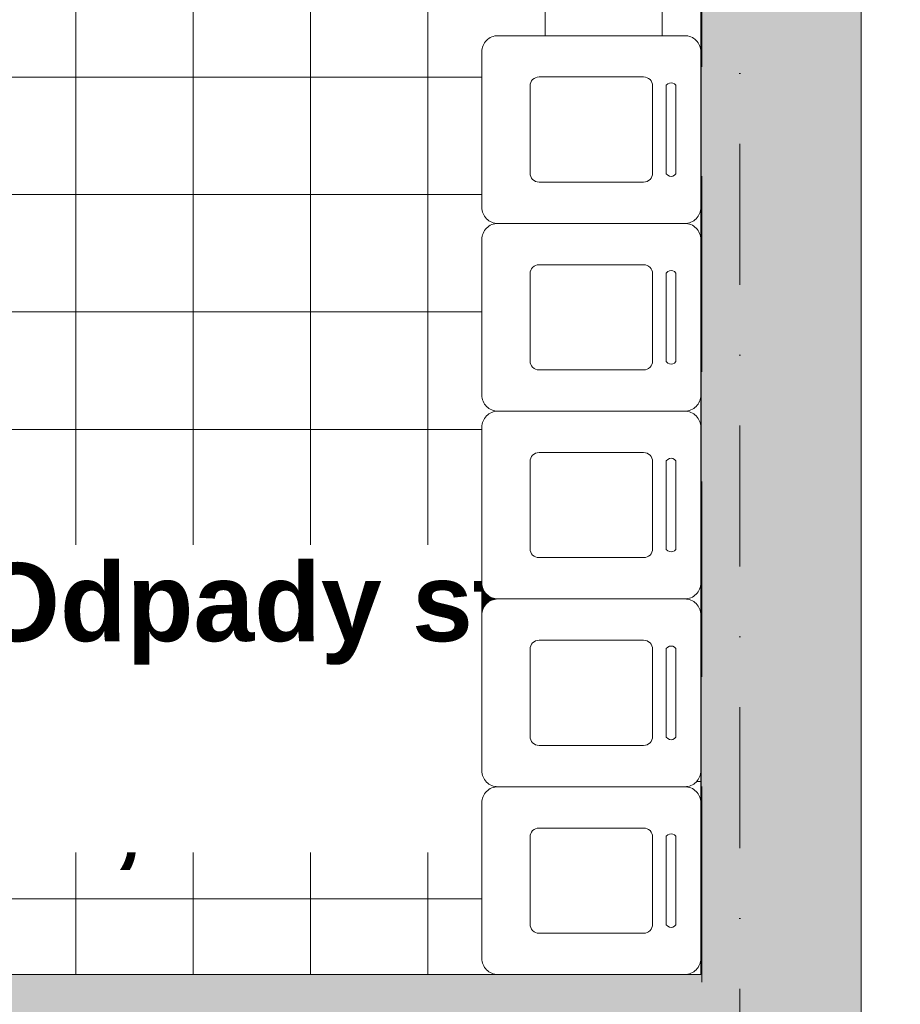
# Model space of a CAD drawing. Header units: millimetres. Extents: x 7523222 to 7678971, y 5352079 to 5786624.
# Tile 88 of 92: x 7567079 to 7569330, y 5776176 to 5778693. Entities that reach past the tile are written whole.
import ezdxf
from ezdxf.enums import TextEntityAlignment as Align

# ---------------------------------------------------------------- set-up
doc = ezdxf.new("R2010")
doc.units = ezdxf.units.MM
doc.header["$MEASUREMENT"] = 0
for name, pattern in [('Kropki i Kreski', [720, 360, -180, 0, -180]), ('Przerywana długa', [780, 500, -280]), ('Wipeout_Contour', [1000, 0, -1000])]:
    doc.linetypes.add(name, pattern=pattern)
for name, color, linetype in [('Nowe_2025-08-14 Strefy', 7, 'Continuous'), ('Nowe_220-A Ściany wewnętrzne', 7, 'Continuous'), ('Nowe_280-A Dachy Powłoki', 7, 'Continuous'), ('Nowe_299-A Wymiary opisy PB', 7, 'Continuous'), ('Nowe_320-W Umeblowanie', 7, 'Continuous'), ('Nowe_410-K Osie', 7, 'Continuous'), ('Nowe_420-K Ściany', 7, 'Continuous'), ('Nowe_460-K Stropy', 7, 'Continuous')]:
    doc.layers.add(name, color=color, linetype=linetype)
for name, color, linetype, lineweight, true_color in [('Nowe_2025-08-14 Strefy_Nr_pióra__234', 7, 'Continuous', 0, 0xe8e8e8), ('Nowe_280-A Dachy Powłoki_Nr_pióra__61', 7, 'Continuous', 13, 0x6a6a6a), ('Nowe_299-A Wymiary opisy PB_Nr_pióra__45', 7, 'Continuous', 15, 0x40a5ff), ('Nowe_299-A Wymiary opisy PB_Nr_pióra__85', 7, 'Continuous', 13, 0x80c2ff), ('Nowe_410-K Osie_Nr_pióra__5', 7, 'Continuous', 13, 0x40a5ff)]:
    doc.layers.add(name, color=color, linetype=linetype, lineweight=lineweight, true_color=true_color)
for name, color, linetype, lineweight in [('Nowe_220-A Ściany wewnętrzne_Nr_pióra__47', 7, 'Continuous', 15), ('Nowe_299-A Wymiary opisy PB_Nr_pióra__6', 5, 'Continuous', 13), ('Nowe_320-W Umeblowanie_Nr_pióra__2', 8, 'Continuous', 13), ('Nowe_410-K Osie_Nr_pióra__1', 7, 'Continuous', 13), ('Nowe_420-K Ściany_Nr_pióra__21', 7, 'Continuous', 25), ('Nowe_420-K Ściany_Nr_pióra__47', 7, 'Continuous', 15), ('Nowe_460-K Stropy_Nr_pióra__89', 7, 'Continuous', 13), ('Nowe_Metryczki pomieszczeń Archicada_Nr_pióra__6', 5, 'Continuous', 13)]:
    doc.layers.add(name, color=color, linetype=linetype, lineweight=lineweight)
doc.styles.add('STYL_AUTOMATYCZNY_1', font='arial.ttf')
doc.styles.add('STYL_AUTOMATYCZNY_2', font='arial.ttf')
doc.styles.add('STYL_AUTOMATYCZNY_3', font='arial.ttf')
doc.dimstyles.new('STYL_AUTOMATYCZNY__1', dxfattribs={"dimtxt": 200, "dimasz": 95, "dimexe": 0.18, "dimexo": 0.0625, "dimgap": 0, "dimtad": 1, "dimdec": 1, "dimlfac": 0.1, "dimzin": 0, "dimdsep": 46, "dimtxsty": 'STYL_AUTOMATYCZNY_2', "dimblk": 'ARROWHEAD_2', "dimblk1": 'ARROWHEAD_2', "dimblk2": 'ARROWHEAD_2', "dimcen": 0.09, "dimclrd": 256, "dimclre": 256, "dimclrt": 5, "dimadec": 1, "dimazin": 0, "dimtfac": 1, "dimtdec": 4, "dimtmove": 0, "dimatfit": 3, "dimfxl": 0, "dimtolj": 1, "dimtzin": 0, "dimarcsym": 0})
doc.dimstyles.new('STYL_AUTOMATYCZNY__2', dxfattribs={"dimtxt": 200, "dimasz": 95, "dimexe": 0.18, "dimexo": 0.0625, "dimgap": 0, "dimtad": 1, "dimtih": 1, "dimtoh": 1, "dimdec": 1, "dimlfac": 0.1, "dimzin": 0, "dimdsep": 46, "dimtxsty": 'STYL_AUTOMATYCZNY_2', "dimblk": 'ARROWHEAD_2', "dimblk1": 'ARROWHEAD_2', "dimblk2": 'ARROWHEAD_2', "dimcen": 0.09, "dimclrd": 256, "dimclre": 256, "dimclrt": 5, "dimadec": 1, "dimazin": 0, "dimtfac": 1, "dimtdec": 4, "dimtmove": 0, "dimatfit": 3, "dimfxl": 0, "dimtolj": 1, "dimtzin": 0, "dimarcsym": 0})

# ---------------------------------------------------------------- blocks, each defined once
blk = doc.blocks.new('Odpady stałe__10', base_point=(7567825.6, 5776957.4))
at = {"color": 254, "linetype": 'Wipeout_Contour', "lineweight": 0, "ltscale": 38084770.19731773}
blk.add_wipeout([(7566823, 5779039.3), (7566823, 5776252.5), (7568820.3, 5776252.5), (7568820.3, 5779035.6)], dxfattribs=at).dxf.layer = 'Nowe_2025-08-14 Strefy'
at = {"layer": 'Nowe_2025-08-14 Strefy_Nr_pióra__234', "linetype": 'Continuous', "lineweight": 0, "true_color": 0xe8e8e8}
h = blk.add_hatch(dxfattribs=at)
h.set_pattern_fill('Siatka_30x30', color=254, style=0, pattern_type=2)
h.set_pattern_definition([(0, (7567821.66, 5777645.88), (0, 300), []), (90, (7567821.66, 5777645.88), (-300, 0), [])])
h.paths.add_polyline_path([(7566823, 5779039.3), (7566823, 5776252.5), (7568820.3, 5776252.5), (7568820.3, 5779035.6)])
at = {"layer": 'Nowe_Metryczki pomieszczeń Archicada_Nr_pióra__6', "color": 5, "lineweight": 13, "insert": (7567064.3, 5776963.1), "char_height": 300, "attachment_point": 1, "style": 'STYL_AUTOMATYCZNY_2'}
blk.add_mtext('\\A1;{\\pql;\\pt0,4600;\\fArial|b0|i0|c238|p0;\\W1.000000;5,6\\fArial|b0|i0|c238|p0;\\W1.000000;\\A1{\\H.66x;\\S^  ;}\\fArial|b0|i0|c238|p0;\\W1.000000; m\\fArial|b0|i0|c238|p0;\\W1.000000;\\A1{\\H.66x;\\S2^  ;}}', dxfattribs=at)
at = {"color": 254, "linetype": 'Wipeout_Contour', "lineweight": 0, "ltscale": 38083113.49086294}
blk.add_wipeout([(7566964.3, 5777350.2), (7566964.3, 5776564.5), (7568686.8, 5776564.5), (7568686.8, 5777350.2)], dxfattribs=at).dxf.layer = 'Nowe_2025-08-14 Strefy'
at = {"layer": 'Nowe_Metryczki pomieszczeń Archicada_Nr_pióra__6', "color": 5, "lineweight": 13, "insert": (7566964.3, 5777304.5), "char_height": 200, "attachment_point": 1, "style": 'STYL_AUTOMATYCZNY_1'}
blk.add_mtext('\\A1;{\\pql;\\pt0,600;\\fArial|b1|i0|c238|p0;\\W1.000000;Odpady stałe\\fArial|b1|i0|c238|p0;\\W1.000000;\\A1{\\H.66x;\\S^  ;}\\fArial|b1|i0|c238|p0;\\W1.000000;\\fArial|b1|i0|c238|p0;\\W1.000000;\\A1{\\H.66x;\\S^  ;}}', dxfattribs=at)
blk = doc.blocks.new('Strop_2', base_point=(7545569.3, 5765440.7))
at = {"layer": 'Nowe_460-K Stropy_Nr_pióra__89', "color": 7, "linetype": 'Continuous', "lineweight": 13, "flags": 128}
blk.add_lwpolyline([(7545569.3, 5765440.7), (7545570.4, 5774069.3), (7545569.9, 5774225), (7550411, 5775591.3), (7550367.5, 5775745.3), (7563478, 5779445.6), (7569230.3, 5779445.6), (7569230.3, 5760535.6), (7563002.9, 5760535.6), (7547524.7, 5764890.6), (7545824.4, 5765369)], close=True, dxfattribs=at)
blk = doc.blocks.new('Ściana_2', base_point=(7568920.3, 5779135.6))
at = {"layer": 'Nowe_420-K Ściany', "linetype": 'Continuous', "lineweight": 0, "true_color": 0x000000}
for points in [[(7569210.3, 5779425.6), (7569210.3, 5773072), (7569230.3, 5773060.4), (7569230.3, 5779425.6)], [(7569170.3, 5779385.6), (7569170.3, 5773095.2), (7569210.3, 5773072), (7569210.3, 5779385.6)], [(7569020.3, 5779235.6), (7569020.3, 5773182), (7569170.3, 5773095.2), (7569170.3, 5779235.6)], [(7568820.3, 5779035.6), (7568820.3, 5773297.8), (7569020.3, 5773299.1), (7569020.3, 5779035.6)]]:
    blk.add_hatch(color=18, dxfattribs=at).paths.add_polyline_path(points)
at = {"layer": 'Nowe_420-K Ściany_Nr_pióra__21', "color": 7, "linetype": 'Continuous', "lineweight": 25, "flags": 128}
blk.add_lwpolyline([(7568820.3, 5779035.6), (7568820.3, 5776252.5)], dxfattribs=at)
at = {"layer": 'Nowe_420-K Ściany_Nr_pióra__47', "color": 7, "linetype": 'Continuous', "lineweight": 15, "flags": 128}
blk.add_lwpolyline([(7569230.3, 5773060.4), (7569230.3, 5779445.6)], dxfattribs=at)
blk = doc.blocks.new('Ściana_7', base_point=(7563560.7, 5776252.5))
at = {"layer": 'Nowe_220-A Ściany wewnętrzne', "linetype": 'Continuous', "lineweight": 0, "true_color": 0x000000}
for points in [[(7568820.3, 5776252.5), (7566823, 5776252.5), (7566823, 5776242.5), (7568820.3, 5776242.5)], [(7568820.3, 5776242.5), (7566823, 5776242.5), (7566823, 5776122.5), (7568820.3, 5776122.5)]]:
    blk.add_hatch(color=18, dxfattribs=at).paths.add_polyline_path(points)
at = {"layer": 'Nowe_220-A Ściany wewnętrzne_Nr_pióra__47', "color": 7, "linetype": 'Continuous', "lineweight": 15, "flags": 128}
blk.add_lwpolyline([(7568820.3, 5776252.5), (7566823, 5776252.5)], dxfattribs=at)
blk = doc.blocks.new('Dach_1', base_point=(7545724.4, 5763108.3))
at = {"layer": 'Nowe_280-A Dachy Powłoki_Nr_pióra__61', "color": 251, "linetype": 'Przerywana długa', "lineweight": 13, "true_color": 0x6a6a6a, "flags": 128}
for points in [[(7569230.3, 5779445.6), (7569230.3, 5760225.6)], [(7568822.9, 5760633), (7568822.9, 5779038.4)]]:
    blk.add_lwpolyline(points, dxfattribs=at)
blk = doc.blocks.new('Standardowy znacznik osi[41]', base_point=(7568920.3, 5781536.1))
at = {"layer": 'Nowe_410-K Osie_Nr_pióra__5', "color": 161, "linetype": 'Kropki i Kreski', "lineweight": 13, "true_color": 0x40a5ff}
blk.add_line((7568920.3, 5780536.1), (7568920.3, 5759403.4), dxfattribs=at)
at = {"layer": 'Nowe_410-K Osie_Nr_pióra__1', "color": 7, "lineweight": 13, "style": 'STYL_AUTOMATYCZNY_3'}
for tag, p in [('AC_MarkerText_1_0', (7568920.3, 5782111.1)), ('AC_MarkerText_1_1', (7568920.3, 5758178.4))]:
    blk.add_attdef(tag, text='', height=350, dxfattribs=at).set_placement(p, align=Align.TOP_CENTER)
blk = doc.blocks.new('Pojemnik na śmieci 02 27[182]', base_point=(7568540.3, 5776492.5))
at = {"color": 254, "linetype": 'Wipeout_Contour', "lineweight": 0, "ltscale": 228505545.9425753}
blk.add_wipeout([(7568820.3, 5776293.5), (7568820.3, 5776691.5), (7568820.3, 5776691.5), (7568814.8, 5776712), (7568799.8, 5776727), (7568779.3, 5776732.5), (7568779.3, 5776732.5), (7568301.3, 5776732.5), (7568301.3, 5776732.5), (7568280.8, 5776727), (7568265.8, 5776712), (7568260.3, 5776691.5), (7568260.3, 5776691.5), (7568260.3, 5776293.5), (7568260.3, 5776293.5), (7568265.8, 5776273), (7568280.8, 5776258), (7568301.3, 5776252.5), (7568301.3, 5776252.5), (7568779.3, 5776252.5), (7568779.3, 5776252.5), (7568799.8, 5776258), (7568814.8, 5776273)], dxfattribs=at).dxf.layer = 'Nowe_320-W Umeblowanie'
at = {"layer": 'Nowe_320-W Umeblowanie_Nr_pióra__2', "color": 8, "linetype": 'Continuous', "lineweight": 13, "flags": 128}
blk.add_lwpolyline([(7568820.3, 5776293.5, -0.414214), (7568779.3, 5776252.5), (7568301.3, 5776252.5, -0.414214), (7568260.3, 5776293.5), (7568260.3, 5776691.5, -0.414214), (7568301.3, 5776732.5), (7568779.3, 5776732.5, -0.414214), (7568820.3, 5776691.5)], format="xyb", close=True, dxfattribs=at)
at = {"color": 254, "linetype": 'Wipeout_Contour', "lineweight": 0, "ltscale": 190421288.244471}
blk.add_wipeout([(7568697.1, 5776381), (7568697.1, 5776603.9), (7568697.1, 5776603.9), (7568690.4, 5776620.1), (7568674.1, 5776626.9), (7568674.1, 5776626.9), (7568406.5, 5776626.9), (7568406.5, 5776626.9), (7568390.2, 5776620.1), (7568383.5, 5776603.9), (7568383.5, 5776603.9), (7568383.5, 5776381), (7568383.5, 5776381), (7568390.2, 5776364.8), (7568406.5, 5776358.1), (7568406.5, 5776358.1), (7568674.1, 5776358.1), (7568674.1, 5776358.1), (7568690.4, 5776364.8)], dxfattribs=at).dxf.layer = 'Nowe_320-W Umeblowanie'
at = {"color": 254, "linetype": 'Wipeout_Contour', "lineweight": 0, "ltscale": 133297172.0843474}
blk.add_wipeout([(7568731.8, 5776379.3), (7568735.8, 5776375.7), (7568740, 5776373.5), (7568744.3, 5776372.7), (7568748.6, 5776373.5), (7568752.8, 5776375.7), (7568756.8, 5776379.3), (7568756.8, 5776605.7), (7568752.8, 5776609.3), (7568748.6, 5776611.5), (7568744.3, 5776612.2), (7568740, 5776611.5), (7568735.8, 5776609.3), (7568731.8, 5776605.7)], dxfattribs=at).dxf.layer = 'Nowe_320-W Umeblowanie'
at = {"layer": 'Nowe_320-W Umeblowanie_Nr_pióra__2', "color": 8, "linetype": 'Continuous', "lineweight": 13, "flags": 128}
blk.add_lwpolyline([(7568697.1, 5776381, -0.414214), (7568674.1, 5776358.1), (7568406.5, 5776358.1, -0.414214), (7568383.5, 5776381), (7568383.5, 5776603.9, -0.414214), (7568406.5, 5776626.9), (7568674.1, 5776626.9, -0.414214), (7568697.1, 5776603.9)], format="xyb", close=True, dxfattribs=at)
blk.add_lwpolyline([(7568731.8, 5776379.3), (7568735.8, 5776375.7), (7568740, 5776373.5), (7568744.3, 5776372.7), (7568748.6, 5776373.5), (7568752.8, 5776375.7), (7568756.8, 5776379.3), (7568756.8, 5776605.7), (7568752.8, 5776609.3), (7568748.6, 5776611.5), (7568744.3, 5776612.2), (7568740, 5776611.5), (7568735.8, 5776609.3), (7568731.8, 5776605.7)], close=True, dxfattribs=at)
blk = doc.blocks.new('Pojemnik na śmieci 02 27[183]', base_point=(7568540.3, 5776972.5))
at = {"color": 254, "linetype": 'Wipeout_Contour', "lineweight": 0, "ltscale": 228512535.384285}
blk.add_wipeout([(7568820.3, 5776773.5), (7568820.3, 5777171.5), (7568820.3, 5777171.5), (7568814.8, 5777192), (7568799.8, 5777207), (7568779.3, 5777212.5), (7568779.3, 5777212.5), (7568301.3, 5777212.5), (7568301.3, 5777212.5), (7568280.8, 5777207), (7568265.8, 5777192), (7568260.3, 5777171.5), (7568260.3, 5777171.5), (7568260.3, 5776773.5), (7568260.3, 5776773.5), (7568265.8, 5776753), (7568280.8, 5776738), (7568301.3, 5776732.5), (7568301.3, 5776732.5), (7568779.3, 5776732.5), (7568779.3, 5776732.5), (7568799.8, 5776738), (7568814.8, 5776753)], dxfattribs=at).dxf.layer = 'Nowe_320-W Umeblowanie'
at = {"layer": 'Nowe_320-W Umeblowanie_Nr_pióra__2', "color": 8, "linetype": 'Continuous', "lineweight": 13, "flags": 128}
blk.add_lwpolyline([(7568820.3, 5776773.5, -0.414214), (7568779.3, 5776732.5), (7568301.3, 5776732.5, -0.414214), (7568260.3, 5776773.5), (7568260.3, 5777171.5, -0.414214), (7568301.3, 5777212.5), (7568779.3, 5777212.5, -0.414214), (7568820.3, 5777171.5)], format="xyb", close=True, dxfattribs=at)
at = {"color": 254, "linetype": 'Wipeout_Contour', "lineweight": 0, "ltscale": 190427112.7792299}
blk.add_wipeout([(7568697.1, 5776861), (7568697.1, 5777083.9), (7568697.1, 5777083.9), (7568690.4, 5777100.1), (7568674.1, 5777106.9), (7568674.1, 5777106.9), (7568406.5, 5777106.9), (7568406.5, 5777106.9), (7568390.2, 5777100.1), (7568383.5, 5777083.9), (7568383.5, 5777083.9), (7568383.5, 5776861), (7568383.5, 5776861), (7568390.2, 5776844.8), (7568406.5, 5776838.1), (7568406.5, 5776838.1), (7568674.1, 5776838.1), (7568674.1, 5776838.1), (7568690.4, 5776844.8)], dxfattribs=at).dxf.layer = 'Nowe_320-W Umeblowanie'
at = {"color": 254, "linetype": 'Wipeout_Contour', "lineweight": 0, "ltscale": 133301249.1892379}
blk.add_wipeout([(7568731.8, 5776859.3), (7568735.8, 5776855.7), (7568740, 5776853.5), (7568744.3, 5776852.7), (7568748.6, 5776853.5), (7568752.8, 5776855.7), (7568756.8, 5776859.3), (7568756.8, 5777085.7), (7568752.8, 5777089.3), (7568748.6, 5777091.5), (7568744.3, 5777092.2), (7568740, 5777091.5), (7568735.8, 5777089.3), (7568731.8, 5777085.7)], dxfattribs=at).dxf.layer = 'Nowe_320-W Umeblowanie'
at = {"layer": 'Nowe_320-W Umeblowanie_Nr_pióra__2', "color": 8, "linetype": 'Continuous', "lineweight": 13, "flags": 128}
blk.add_lwpolyline([(7568697.1, 5776861, -0.414214), (7568674.1, 5776838.1), (7568406.5, 5776838.1, -0.414214), (7568383.5, 5776861), (7568383.5, 5777083.9, -0.414214), (7568406.5, 5777106.9), (7568674.1, 5777106.9, -0.414214), (7568697.1, 5777083.9)], format="xyb", close=True, dxfattribs=at)
blk.add_lwpolyline([(7568731.8, 5776859.3), (7568735.8, 5776855.7), (7568740, 5776853.5), (7568744.3, 5776852.7), (7568748.6, 5776853.5), (7568752.8, 5776855.7), (7568756.8, 5776859.3), (7568756.8, 5777085.7), (7568752.8, 5777089.3), (7568748.6, 5777091.5), (7568744.3, 5777092.2), (7568740, 5777091.5), (7568735.8, 5777089.3), (7568731.8, 5777085.7)], close=True, dxfattribs=at)
blk = doc.blocks.new('Pojemnik na śmieci 02 27[184]', base_point=(7568540.3, 5777452.5))
at = {"color": 254, "linetype": 'Wipeout_Contour', "lineweight": 0, "ltscale": 228519525.1929573}
blk.add_wipeout([(7568820.3, 5777253.5), (7568820.3, 5777651.5), (7568820.3, 5777651.5), (7568814.8, 5777672), (7568799.8, 5777687), (7568779.3, 5777692.5), (7568779.3, 5777692.5), (7568301.3, 5777692.5), (7568301.3, 5777692.5), (7568280.8, 5777687), (7568265.8, 5777672), (7568260.3, 5777651.5), (7568260.3, 5777651.5), (7568260.3, 5777253.5), (7568260.3, 5777253.5), (7568265.8, 5777233), (7568280.8, 5777218), (7568301.3, 5777212.5), (7568301.3, 5777212.5), (7568779.3, 5777212.5), (7568779.3, 5777212.5), (7568799.8, 5777218), (7568814.8, 5777233)], dxfattribs=at).dxf.layer = 'Nowe_320-W Umeblowanie'
at = {"layer": 'Nowe_320-W Umeblowanie_Nr_pióra__2', "color": 8, "linetype": 'Continuous', "lineweight": 13, "flags": 128}
blk.add_lwpolyline([(7568820.3, 5777253.5, -0.414214), (7568779.3, 5777212.5), (7568301.3, 5777212.5, -0.414214), (7568260.3, 5777253.5), (7568260.3, 5777651.5, -0.414214), (7568301.3, 5777692.5), (7568779.3, 5777692.5, -0.414214), (7568820.3, 5777651.5)], format="xyb", close=True, dxfattribs=at)
at = {"color": 254, "linetype": 'Wipeout_Contour', "lineweight": 0, "ltscale": 190432937.6197908}
blk.add_wipeout([(7568697.1, 5777341), (7568697.1, 5777563.9), (7568697.1, 5777563.9), (7568690.4, 5777580.1), (7568674.1, 5777586.9), (7568674.1, 5777586.9), (7568406.5, 5777586.9), (7568406.5, 5777586.9), (7568390.2, 5777580.1), (7568383.5, 5777563.9), (7568383.5, 5777563.9), (7568383.5, 5777341), (7568383.5, 5777341), (7568390.2, 5777324.8), (7568406.5, 5777318.1), (7568406.5, 5777318.1), (7568674.1, 5777318.1), (7568674.1, 5777318.1), (7568690.4, 5777324.8)], dxfattribs=at).dxf.layer = 'Nowe_320-W Umeblowanie'
at = {"color": 254, "linetype": 'Wipeout_Contour', "lineweight": 0, "ltscale": 133305326.5081904}
blk.add_wipeout([(7568731.8, 5777339.3), (7568735.8, 5777335.7), (7568740, 5777333.5), (7568744.3, 5777332.7), (7568748.6, 5777333.5), (7568752.8, 5777335.7), (7568756.8, 5777339.3), (7568756.8, 5777565.7), (7568752.8, 5777569.3), (7568748.6, 5777571.5), (7568744.3, 5777572.2), (7568740, 5777571.5), (7568735.8, 5777569.3), (7568731.8, 5777565.7)], dxfattribs=at).dxf.layer = 'Nowe_320-W Umeblowanie'
at = {"layer": 'Nowe_320-W Umeblowanie_Nr_pióra__2', "color": 8, "linetype": 'Continuous', "lineweight": 13, "flags": 128}
blk.add_lwpolyline([(7568697.1, 5777341, -0.414214), (7568674.1, 5777318.1), (7568406.5, 5777318.1, -0.414214), (7568383.5, 5777341), (7568383.5, 5777563.9, -0.414214), (7568406.5, 5777586.9), (7568674.1, 5777586.9, -0.414214), (7568697.1, 5777563.9)], format="xyb", close=True, dxfattribs=at)
blk.add_lwpolyline([(7568731.8, 5777339.3), (7568735.8, 5777335.7), (7568740, 5777333.5), (7568744.3, 5777332.7), (7568748.6, 5777333.5), (7568752.8, 5777335.7), (7568756.8, 5777339.3), (7568756.8, 5777565.7), (7568752.8, 5777569.3), (7568748.6, 5777571.5), (7568744.3, 5777572.2), (7568740, 5777571.5), (7568735.8, 5777569.3), (7568731.8, 5777565.7)], close=True, dxfattribs=at)
blk = doc.blocks.new('Pojemnik na śmieci 02 27[185]', base_point=(7568540.3, 5777932.5))
at = {"color": 254, "linetype": 'Wipeout_Contour', "lineweight": 0, "ltscale": 228526515.3685584}
blk.add_wipeout([(7568820.3, 5777733.5), (7568820.3, 5778131.5), (7568820.3, 5778131.5), (7568814.8, 5778152), (7568799.8, 5778167), (7568779.3, 5778172.5), (7568779.3, 5778172.5), (7568301.3, 5778172.5), (7568301.3, 5778172.5), (7568280.8, 5778167), (7568265.8, 5778152), (7568260.3, 5778131.5), (7568260.3, 5778131.5), (7568260.3, 5777733.5), (7568260.3, 5777733.5), (7568265.8, 5777713), (7568280.8, 5777698), (7568301.3, 5777692.5), (7568301.3, 5777692.5), (7568779.3, 5777692.5), (7568779.3, 5777692.5), (7568799.8, 5777698), (7568814.8, 5777713)], dxfattribs=at).dxf.layer = 'Nowe_320-W Umeblowanie'
at = {"layer": 'Nowe_320-W Umeblowanie_Nr_pióra__2', "color": 8, "linetype": 'Continuous', "lineweight": 13, "flags": 128}
blk.add_lwpolyline([(7568820.3, 5777733.5, -0.414214), (7568779.3, 5777692.5), (7568301.3, 5777692.5, -0.414214), (7568260.3, 5777733.5), (7568260.3, 5778131.5, -0.414214), (7568301.3, 5778172.5), (7568779.3, 5778172.5, -0.414214), (7568820.3, 5778131.5)], format="xyb", close=True, dxfattribs=at)
at = {"color": 254, "linetype": 'Wipeout_Contour', "lineweight": 0, "ltscale": 190438762.7661258}
blk.add_wipeout([(7568697.1, 5777821), (7568697.1, 5778043.9), (7568697.1, 5778043.9), (7568690.4, 5778060.1), (7568674.1, 5778066.9), (7568674.1, 5778066.9), (7568406.5, 5778066.9), (7568406.5, 5778066.9), (7568390.2, 5778060.1), (7568383.5, 5778043.9), (7568383.5, 5778043.9), (7568383.5, 5777821), (7568383.5, 5777821), (7568390.2, 5777804.8), (7568406.5, 5777798.1), (7568406.5, 5777798.1), (7568674.1, 5777798.1), (7568674.1, 5777798.1), (7568690.4, 5777804.8)], dxfattribs=at).dxf.layer = 'Nowe_320-W Umeblowanie'
at = {"color": 254, "linetype": 'Wipeout_Contour', "lineweight": 0, "ltscale": 133309404.0411853}
blk.add_wipeout([(7568731.8, 5777819.3), (7568735.8, 5777815.7), (7568740, 5777813.5), (7568744.3, 5777812.7), (7568748.6, 5777813.5), (7568752.8, 5777815.7), (7568756.8, 5777819.3), (7568756.8, 5778045.7), (7568752.8, 5778049.3), (7568748.6, 5778051.5), (7568744.3, 5778052.2), (7568740, 5778051.5), (7568735.8, 5778049.3), (7568731.8, 5778045.7)], dxfattribs=at).dxf.layer = 'Nowe_320-W Umeblowanie'
at = {"layer": 'Nowe_320-W Umeblowanie_Nr_pióra__2', "color": 8, "linetype": 'Continuous', "lineweight": 13, "flags": 128}
blk.add_lwpolyline([(7568697.1, 5777821, -0.414214), (7568674.1, 5777798.1), (7568406.5, 5777798.1, -0.414214), (7568383.5, 5777821), (7568383.5, 5778043.9, -0.414214), (7568406.5, 5778066.9), (7568674.1, 5778066.9, -0.414214), (7568697.1, 5778043.9)], format="xyb", close=True, dxfattribs=at)
blk.add_lwpolyline([(7568731.8, 5777819.3), (7568735.8, 5777815.7), (7568740, 5777813.5), (7568744.3, 5777812.7), (7568748.6, 5777813.5), (7568752.8, 5777815.7), (7568756.8, 5777819.3), (7568756.8, 5778045.7), (7568752.8, 5778049.3), (7568748.6, 5778051.5), (7568744.3, 5778052.2), (7568740, 5778051.5), (7568735.8, 5778049.3), (7568731.8, 5778045.7)], close=True, dxfattribs=at)
blk = doc.blocks.new('Pojemnik na śmieci 02 27[186]', base_point=(7568540.3, 5778412.5))
at = {"color": 254, "linetype": 'Wipeout_Contour', "lineweight": 0, "ltscale": 228533505.9110547}
blk.add_wipeout([(7568820.3, 5778213.5), (7568820.3, 5778611.5), (7568820.3, 5778611.5), (7568814.8, 5778632), (7568799.8, 5778647), (7568779.3, 5778652.5), (7568779.3, 5778652.5), (7568301.3, 5778652.5), (7568301.3, 5778652.5), (7568280.8, 5778647), (7568265.8, 5778632), (7568260.3, 5778611.5), (7568260.3, 5778611.5), (7568260.3, 5778213.5), (7568260.3, 5778213.5), (7568265.8, 5778193), (7568280.8, 5778178), (7568301.3, 5778172.5), (7568301.3, 5778172.5), (7568779.3, 5778172.5), (7568779.3, 5778172.5), (7568799.8, 5778178), (7568814.8, 5778193)], dxfattribs=at).dxf.layer = 'Nowe_320-W Umeblowanie'
at = {"layer": 'Nowe_320-W Umeblowanie_Nr_pióra__2', "color": 8, "linetype": 'Continuous', "lineweight": 13, "flags": 128}
blk.add_lwpolyline([(7568820.3, 5778213.5, -0.414214), (7568779.3, 5778172.5), (7568301.3, 5778172.5, -0.414214), (7568260.3, 5778213.5), (7568260.3, 5778611.5, -0.414214), (7568301.3, 5778652.5), (7568779.3, 5778652.5, -0.414214), (7568820.3, 5778611.5)], format="xyb", close=True, dxfattribs=at)
at = {"color": 254, "linetype": 'Wipeout_Contour', "lineweight": 0, "ltscale": 190444588.2182068}
blk.add_wipeout([(7568697.1, 5778301), (7568697.1, 5778523.9), (7568697.1, 5778523.9), (7568690.4, 5778540.1), (7568674.1, 5778546.9), (7568674.1, 5778546.9), (7568406.5, 5778546.9), (7568406.5, 5778546.9), (7568390.2, 5778540.1), (7568383.5, 5778523.9), (7568383.5, 5778523.9), (7568383.5, 5778301), (7568383.5, 5778301), (7568390.2, 5778284.8), (7568406.5, 5778278.1), (7568406.5, 5778278.1), (7568674.1, 5778278.1), (7568674.1, 5778278.1), (7568690.4, 5778284.8)], dxfattribs=at).dxf.layer = 'Nowe_320-W Umeblowanie'
at = {"color": 254, "linetype": 'Wipeout_Contour', "lineweight": 0, "ltscale": 133313481.7882031}
blk.add_wipeout([(7568731.8, 5778299.3), (7568735.8, 5778295.7), (7568740, 5778293.5), (7568744.3, 5778292.7), (7568748.6, 5778293.5), (7568752.8, 5778295.7), (7568756.8, 5778299.3), (7568756.8, 5778525.7), (7568752.8, 5778529.3), (7568748.6, 5778531.5), (7568744.3, 5778532.2), (7568740, 5778531.5), (7568735.8, 5778529.3), (7568731.8, 5778525.7)], dxfattribs=at).dxf.layer = 'Nowe_320-W Umeblowanie'
at = {"layer": 'Nowe_320-W Umeblowanie_Nr_pióra__2', "color": 8, "linetype": 'Continuous', "lineweight": 13, "flags": 128}
blk.add_lwpolyline([(7568697.1, 5778301, -0.414214), (7568674.1, 5778278.1), (7568406.5, 5778278.1, -0.414214), (7568383.5, 5778301), (7568383.5, 5778523.9, -0.414214), (7568406.5, 5778546.9), (7568674.1, 5778546.9, -0.414214), (7568697.1, 5778523.9)], format="xyb", close=True, dxfattribs=at)
blk.add_lwpolyline([(7568731.8, 5778299.3), (7568735.8, 5778295.7), (7568740, 5778293.5), (7568744.3, 5778292.7), (7568748.6, 5778293.5), (7568752.8, 5778295.7), (7568756.8, 5778299.3), (7568756.8, 5778525.7), (7568752.8, 5778529.3), (7568748.6, 5778531.5), (7568744.3, 5778532.2), (7568740, 5778531.5), (7568735.8, 5778529.3), (7568731.8, 5778525.7)], close=True, dxfattribs=at)
blk = doc.blocks.new('*D268', base_point=(6982742.1, 5361781.8))
at = {"layer": 'Nowe_299-A Wymiary opisy PB_Nr_pióra__45', "color": 161, "linetype": 'Continuous', "lineweight": 15, "true_color": 0x40a5ff}
for p, q in [((7570707.1, 5779409.5), (7570582.1, 5779481.7)), ((7570582.1, 5760261.7), (7570707.1, 5760189.5))]:
    blk.add_line(p, q, dxfattribs=at)
at = {"layer": 'Nowe_299-A Wymiary opisy PB_Nr_pióra__85', "color": 151, "linetype": 'Continuous', "lineweight": 13, "true_color": 0x80c2ff}
for p, q in [((7570644.6, 5779445.6), (7570644.6, 5779506.7)), ((7570738.4, 5779445.6), (7570550.9, 5779445.6)), ((7570644.6, 5760225.6), (7570644.6, 5779445.6)), ((7570738.4, 5760225.6), (7570550.9, 5760225.6)), ((7570644.6, 5760164.5), (7570644.6, 5760225.6))]:
    blk.add_line(p, q, dxfattribs=at)
at = {"layer": 'Nowe_299-A Wymiary opisy PB_Nr_pióra__6', "color": 5, "lineweight": 13, "insert": (7570604.6, 5769492.4), "char_height": 200, "attachment_point": 7, "rotation": 90, "style": 'STYL_AUTOMATYCZNY_2'}
blk.add_mtext('\\A1;{\\pql;\\fArial|b0|i0|c238|p0;\\W1.000000;1\xa0922}', dxfattribs=at)
blk = doc.blocks.new('ARROWHEAD_2')
at = {"color": 0, "linetype": 'Continuous', "lineweight": 0}
for p, q in [((-0.378, -0.655), (0.378, 0.655)), ((0, 0), (-1, 0))]:
    blk.add_line(p, q, dxfattribs=at)
blk = doc.blocks.new('*D271', base_point=(6982742.1, 5361781.8))
at = {"layer": 'Nowe_299-A Wymiary opisy PB_Nr_pióra__45', "color": 161, "linetype": 'Continuous', "lineweight": 15, "true_color": 0x40a5ff}
for p, q in [((7570342.1, 5779409.5), (7570217.1, 5779481.7)), ((7570217.1, 5773096.5), (7570342.1, 5773024.3))]:
    blk.add_line(p, q, dxfattribs=at)
at = {"layer": 'Nowe_299-A Wymiary opisy PB_Nr_pióra__85', "color": 151, "linetype": 'Continuous', "lineweight": 13, "true_color": 0x80c2ff}
for p, q in [((7570279.6, 5779445.6), (7570279.6, 5779506.7)), ((7570373.4, 5779445.6), (7570185.9, 5779445.6)), ((7570279.6, 5773060.4), (7570279.6, 5779445.6)), ((7570373.4, 5773060.4), (7570185.9, 5773060.4))]:
    blk.add_line(p, q, dxfattribs=at)
at = {"layer": 'Nowe_299-A Wymiary opisy PB_Nr_pióra__6', "color": 5, "lineweight": 13, "insert": (7570239.6, 5775909.8), "char_height": 200, "attachment_point": 7, "rotation": 90, "style": 'STYL_AUTOMATYCZNY_2'}
blk.add_mtext('\\A1;{\\pql;\\fArial|b0|i0|c238|p0;\\W1.000000;638,5}', dxfattribs=at)
blk = doc.blocks.new('*D278', base_point=(6982742.1, 5361781.8))
at = {"layer": 'Nowe_299-A Wymiary opisy PB_Nr_pióra__45', "color": 161, "linetype": 'Continuous', "lineweight": 15, "true_color": 0x40a5ff}
for p, q in [((7524916.3, 5758993), (7524844.1, 5758868)), ((7569194.2, 5758868), (7569266.4, 5758993))]:
    blk.add_line(p, q, dxfattribs=at)
at = {"layer": 'Nowe_299-A Wymiary opisy PB_Nr_pióra__85', "color": 151, "linetype": 'Continuous', "lineweight": 13, "true_color": 0x80c2ff}
for p, q in [((7524880.2, 5758836.7), (7524880.2, 5759024.2)), ((7569230.3, 5758836.7), (7569230.3, 5759024.2)), ((7524819, 5758930.5), (7524880.2, 5758930.5)), ((7524880.2, 5758930.5), (7569230.3, 5758930.5)), ((7569230.3, 5758930.5), (7569291.4, 5758930.5))]:
    blk.add_line(p, q, dxfattribs=at)
at = {"layer": 'Nowe_299-A Wymiary opisy PB_Nr_pióra__6', "color": 5, "lineweight": 13, "insert": (7546712, 5758970.5), "char_height": 200, "attachment_point": 7, "style": 'STYL_AUTOMATYCZNY_2'}
blk.add_mtext('\\A1;{\\pql;\\fArial|b0|i0|c238|p0;\\W1.000000;4\xa0435}', dxfattribs=at)
blk = doc.blocks.new('*D302', base_point=(6982742.1, 5361781.8))
at = {"layer": 'Nowe_299-A Wymiary opisy PB_Nr_pióra__45', "color": 161, "linetype": 'Continuous', "lineweight": 15, "true_color": 0x40a5ff}
for p, q in [((7563596.8, 5781305.8), (7563524.7, 5781180.8)), ((7568884.2, 5781180.8), (7568956.4, 5781305.8))]:
    blk.add_line(p, q, dxfattribs=at)
at = {"layer": 'Nowe_299-A Wymiary opisy PB_Nr_pióra__85', "color": 151, "linetype": 'Continuous', "lineweight": 13, "true_color": 0x80c2ff}
for p, q in [((7563560.7, 5781149.5), (7563560.7, 5781337)), ((7568920.3, 5781149.5), (7568920.3, 5781337)), ((7563560.7, 5781243.3), (7568920.3, 5781243.3)), ((7568920.3, 5781243.3), (7568981.4, 5781243.3))]:
    blk.add_line(p, q, dxfattribs=at)
at = {"layer": 'Nowe_299-A Wymiary opisy PB_Nr_pióra__6', "color": 5, "lineweight": 13, "insert": (7566011.7, 5781283.3), "char_height": 200, "attachment_point": 7, "style": 'STYL_AUTOMATYCZNY_2'}
blk.add_mtext('\\A1;{\\pql;\\fArial|b0|i0|c238|p0;\\W1.000000;536}', dxfattribs=at)
blk = doc.blocks.new('*D303', base_point=(6982742.1, 5361781.8))
at = {"layer": 'Nowe_299-A Wymiary opisy PB_Nr_pióra__45', "color": 161, "linetype": 'Continuous', "lineweight": 15, "true_color": 0x40a5ff}
for p, q in [((7524916.3, 5780885.3), (7524844.1, 5780760.3)), ((7569194.2, 5780760.3), (7569266.4, 5780885.3))]:
    blk.add_line(p, q, dxfattribs=at)
at = {"layer": 'Nowe_299-A Wymiary opisy PB_Nr_pióra__85', "color": 151, "linetype": 'Continuous', "lineweight": 13, "true_color": 0x80c2ff}
for p, q in [((7524880.2, 5780729.1), (7524880.2, 5780916.6)), ((7569230.3, 5780729.1), (7569230.3, 5780916.6)), ((7524819, 5780822.8), (7524880.2, 5780822.8)), ((7524880.2, 5780822.8), (7569230.3, 5780822.8)), ((7569230.3, 5780822.8), (7569291.4, 5780822.8))]:
    blk.add_line(p, q, dxfattribs=at)
at = {"layer": 'Nowe_299-A Wymiary opisy PB_Nr_pióra__6', "color": 5, "lineweight": 13, "insert": (7546712, 5780862.8), "char_height": 200, "attachment_point": 7, "style": 'STYL_AUTOMATYCZNY_2'}
blk.add_mtext('\\A1;{\\pql;\\fArial|b0|i0|c238|p0;\\W1.000000;4\xa0435}', dxfattribs=at)
blk = doc.blocks.new('*D307', base_point=(6982742.1, 5361781.8))
at = {"layer": 'Nowe_299-A Wymiary opisy PB_Nr_pióra__45', "color": 161, "linetype": 'Continuous', "lineweight": 15, "true_color": 0x40a5ff}
for p, q in [((7545596, 5780443.6), (7545523.8, 5780318.6)), ((7569194.2, 5780318.6), (7569266.4, 5780443.6))]:
    blk.add_line(p, q, dxfattribs=at)
at = {"layer": 'Nowe_299-A Wymiary opisy PB_Nr_pióra__85', "color": 151, "linetype": 'Continuous', "lineweight": 13, "true_color": 0x80c2ff}
for p, q in [((7545559.9, 5780287.4), (7545559.9, 5780474.9)), ((7569230.3, 5780287.4), (7569230.3, 5780474.9)), ((7545559.9, 5780381.1), (7569230.3, 5780381.1)), ((7569230.3, 5780381.1), (7569291.4, 5780381.1))]:
    blk.add_line(p, q, dxfattribs=at)
at = {"layer": 'Nowe_299-A Wymiary opisy PB_Nr_pióra__6', "color": 5, "lineweight": 13, "insert": (7557051.9, 5780421.1), "char_height": 200, "attachment_point": 7, "style": 'STYL_AUTOMATYCZNY_2'}
blk.add_mtext('\\A1;{\\pql;\\fArial|b0|i0|c238|p0;\\W1.000000;2\xa0367}', dxfattribs=at)
blk = doc.blocks.new('*D313', base_point=(6982742.1, 5361781.8))
at = {"layer": 'Nowe_299-A Wymiary opisy PB_Nr_pióra__45', "color": 161, "linetype": 'Continuous', "lineweight": 15, "true_color": 0x40a5ff}
for p, q in [((7563596.8, 5780001.9), (7563524.7, 5779876.9)), ((7569194.2, 5779876.9), (7569266.4, 5780001.9))]:
    blk.add_line(p, q, dxfattribs=at)
at = {"layer": 'Nowe_299-A Wymiary opisy PB_Nr_pióra__85', "color": 151, "linetype": 'Continuous', "lineweight": 13, "true_color": 0x80c2ff}
for p, q in [((7563560.7, 5779845.6), (7563560.7, 5780033.1)), ((7569230.3, 5779845.6), (7569230.3, 5780033.1)), ((7563560.7, 5779939.4), (7569230.3, 5779939.4)), ((7569230.3, 5779939.4), (7569291.4, 5779939.4))]:
    blk.add_line(p, q, dxfattribs=at)
at = {"layer": 'Nowe_299-A Wymiary opisy PB_Nr_pióra__6', "color": 5, "lineweight": 13, "insert": (7566166.7, 5779979.4), "char_height": 200, "attachment_point": 7, "style": 'STYL_AUTOMATYCZNY_2'}
blk.add_mtext('\\A1;{\\pql;\\fArial|b0|i0|c238|p0;\\W1.000000;567}', dxfattribs=at)
blk = doc.blocks.new('*D318', base_point=(6982742.1, 5361781.8))
at = {"layer": 'Nowe_299-A Wymiary opisy PB_Nr_pióra__45', "color": 161, "linetype": 'Continuous', "lineweight": 15, "true_color": 0x40a5ff}
for p, q in [((7534940.3, 5779099.5), (7534815.3, 5779171.7)), ((7534815.3, 5773211.9), (7534940.3, 5773139.7))]:
    blk.add_line(p, q, dxfattribs=at)
at = {"layer": 'Nowe_299-A Wymiary opisy PB_Nr_pióra__85', "color": 151, "linetype": 'Continuous', "lineweight": 13, "true_color": 0x80c2ff}
for p, q in [((7534877.8, 5779135.6), (7534877.8, 5779196.7)), ((7534971.5, 5779135.6), (7534784, 5779135.6)), ((7534877.8, 5773175.8), (7534877.8, 5779135.6)), ((7534971.5, 5773175.8), (7534784, 5773175.8))]:
    blk.add_line(p, q, dxfattribs=at)
at = {"layer": 'Nowe_299-A Wymiary opisy PB_Nr_pióra__6', "color": 5, "lineweight": 13, "insert": (7534837.8, 5775926.9), "char_height": 200, "attachment_point": 7, "rotation": 90, "style": 'STYL_AUTOMATYCZNY_2'}
blk.add_mtext('\\A1;{\\pql;\\fArial|b0|i0|c238|p0;\\W1.000000;596}', dxfattribs=at)
blk = doc.blocks.new('*D319', base_point=(6982742.1, 5361781.8))
at = {"layer": 'Nowe_299-A Wymiary opisy PB_Nr_pióra__45', "color": 161, "linetype": 'Continuous', "lineweight": 15, "true_color": 0x40a5ff}
for p, q in [((7535428, 5779409.5), (7535303, 5779481.7)), ((7535303, 5760261.7), (7535428, 5760189.5))]:
    blk.add_line(p, q, dxfattribs=at)
at = {"layer": 'Nowe_299-A Wymiary opisy PB_Nr_pióra__85', "color": 151, "linetype": 'Continuous', "lineweight": 13, "true_color": 0x80c2ff}
for p, q in [((7535365.5, 5779445.6), (7535365.5, 5779506.7)), ((7535459.3, 5779445.6), (7535271.8, 5779445.6)), ((7535365.5, 5760225.6), (7535365.5, 5779445.6)), ((7535459.3, 5760225.6), (7535271.8, 5760225.6)), ((7535365.5, 5760164.5), (7535365.5, 5760225.6))]:
    blk.add_line(p, q, dxfattribs=at)
at = {"layer": 'Nowe_299-A Wymiary opisy PB_Nr_pióra__6', "color": 5, "lineweight": 13, "insert": (7535325.5, 5769492.4), "char_height": 200, "attachment_point": 7, "rotation": 90, "style": 'STYL_AUTOMATYCZNY_2'}
blk.add_mtext('\\A1;{\\pql;\\fArial|b0|i0|c238|p0;\\W1.000000;1\xa0922}', dxfattribs=at)

msp = doc.modelspace()

# ---------------------------------------------------------------- linework, layer by layer
at = {"layer": 'Nowe_2025-08-14 Strefy_Nr_pióra__234', "color": 254, "linetype": 'Continuous', "lineweight": 0, "true_color": 0xe8e8e8, "flags": 128}
msp.add_lwpolyline([(7566823.02, 5779039.29), (7566823.02, 5776252.47), (7568820.3, 5776252.47), (7568820.3, 5779035.61)], close=True, dxfattribs=at)

# ---------------------------------------------------------------- dimensions: what is measured, and where the dimension line sits
at = {"layer": 'Nowe_299-A Wymiary opisy PB', "color": 151, "linetype": 'Continuous', "lineweight": 13, "true_color": 0x80c2ff}
for base, p1, picture, middle in [((7570644.63, 5779445.61), (7569230.3, 5760225.61), '*D268', (7570504.63, 5769835.5)), ((7570279.6, 5779445.61), (7569230.3, 5773060.42), '*D271', (7570139.6, 5776244.84))]:
    dim = msp.add_linear_dim(base=base, p1=p1, p2=(7569230.3, 5779445.61), angle=90, dimstyle='STYL_AUTOMATYCZNY__1', dxfattribs=at)
    dim.commit()
    dim.dimension.update_dxf_attribs({"geometry": picture, "text_midpoint": middle, "dimtype": 160, "text_rotation": 90})

# ---------------------------------------------------------------- next in the draw order: block references
at = {"layer": 'Nowe_2025-08-14 Strefy', "color": 5, "linetype": 'Continuous', "lineweight": 13}
msp.add_blockref('Odpady stałe__10', (7567825.57, 5776957.38), dxfattribs=at)

# ---------------------------------------------------------------- next in the draw order: block references
at = {"layer": 'Nowe_420-K Ściany', "color": 7, "lineweight": 25}
msp.add_blockref('Ściana_2', (7568920.3, 5779135.61), dxfattribs=at)
at = {"layer": 'Nowe_460-K Stropy', "color": 7, "linetype": 'Continuous', "lineweight": 13}
msp.add_blockref('Strop_2', (7545569.34, 5765440.72), dxfattribs=at)

# ---------------------------------------------------------------- next in the draw order: block references
at = {"layer": 'Nowe_220-A Ściany wewnętrzne', "color": 7, "lineweight": 25}
msp.add_blockref('Ściana_7', (7563560.74, 5776252.47), dxfattribs=at)

# ---------------------------------------------------------------- next in the draw order: block references
at = {"layer": 'Nowe_280-A Dachy Powłoki', "color": 251, "linetype": 'Continuous', "lineweight": 13, "true_color": 0x6a6a6a}
msp.add_blockref('Dach_1', (7545724.41, 5763108.34), dxfattribs=at)
at = {"layer": 'Nowe_410-K Osie', "color": 8, "linetype": 'Continuous', "lineweight": 13}
msp.add_blockref('Standardowy znacznik osi[41]', (7568920.3, 5781536.1), dxfattribs=at)

# ---------------------------------------------------------------- next in the draw order: block references
at = {"layer": 'Nowe_320-W Umeblowanie', "color": 8, "linetype": 'Continuous', "lineweight": 13}
msp.add_blockref('Pojemnik na śmieci 02 27[182]', (7568540.3, 5776492.47), dxfattribs=at)

# ---------------------------------------------------------------- next in the draw order: block references
msp.add_blockref('Pojemnik na śmieci 02 27[183]', (7568540.3, 5776972.47), dxfattribs=at)

# ---------------------------------------------------------------- next in the draw order: block references
msp.add_blockref('Pojemnik na śmieci 02 27[184]', (7568540.3, 5777452.47), dxfattribs=at)

# ---------------------------------------------------------------- next in the draw order: block references
msp.add_blockref('Pojemnik na śmieci 02 27[185]', (7568540.3, 5777932.47), dxfattribs=at)

# ---------------------------------------------------------------- next in the draw order: block references
msp.add_blockref('Pojemnik na śmieci 02 27[186]', (7568540.3, 5778412.47), dxfattribs=at)

# ---------------------------------------------------------------- next in the draw order: dimensions: what is measured, and where the dimension line sits
at = {"layer": 'Nowe_299-A Wymiary opisy PB', "color": 151, "linetype": 'Continuous', "lineweight": 13, "true_color": 0x80c2ff}
for base, p1, p2, picture, middle in [((7568920.3, 5781243.28), (7563560.74, 5758403.44), (7568920.3, 5758403.44), '*D302', (7566240.01, 5781383.28)), ((7569230.3, 5780822.85), (7524880.17, 5779396.83), (7569230.3, 5760225.61), '*D303', (7547055.13, 5780962.85)), ((7569230.3, 5780381.12), (7545559.88, 5765440.75), (7569230.3, 5760225.61), '*D307', (7557394.99, 5780521.12)), ((7569230.3, 5779939.4), (7563560.74, 5760225.61), (7569230.3, 5760225.61), '*D313', (7566395.01, 5780079.4)), ((7569230.3, 5758930.48), (7524880.17, 5779396.83), (7569230.3, 5760225.61), '*D278', (7547055.13, 5759070.48))]:
    dim = msp.add_linear_dim(base=base, p1=p1, p2=p2, dimstyle='STYL_AUTOMATYCZNY__2', dxfattribs=at)
    dim.commit()
    dim.dimension.update_dxf_attribs({"geometry": picture, "text_midpoint": middle, "dimtype": 160})
for base, p1, p2, picture, middle in [((7535365.51, 5779445.61), (7569230.3, 5760225.61), (7569230.3, 5779445.61), '*D319', (7535225.51, 5769835.5)), ((7534877.77, 5779135.61), (7571131, 5773175.82), (7571131, 5779135.61), '*D318', (7534737.77, 5776155.21))]:
    dim = msp.add_linear_dim(base=base, p1=p1, p2=p2, angle=90, dimstyle='STYL_AUTOMATYCZNY__1', dxfattribs=at)
    dim.commit()
    dim.dimension.update_dxf_attribs({"geometry": picture, "text_midpoint": middle, "dimtype": 160, "text_rotation": 90})

doc.saveas('drawing.dxf')
